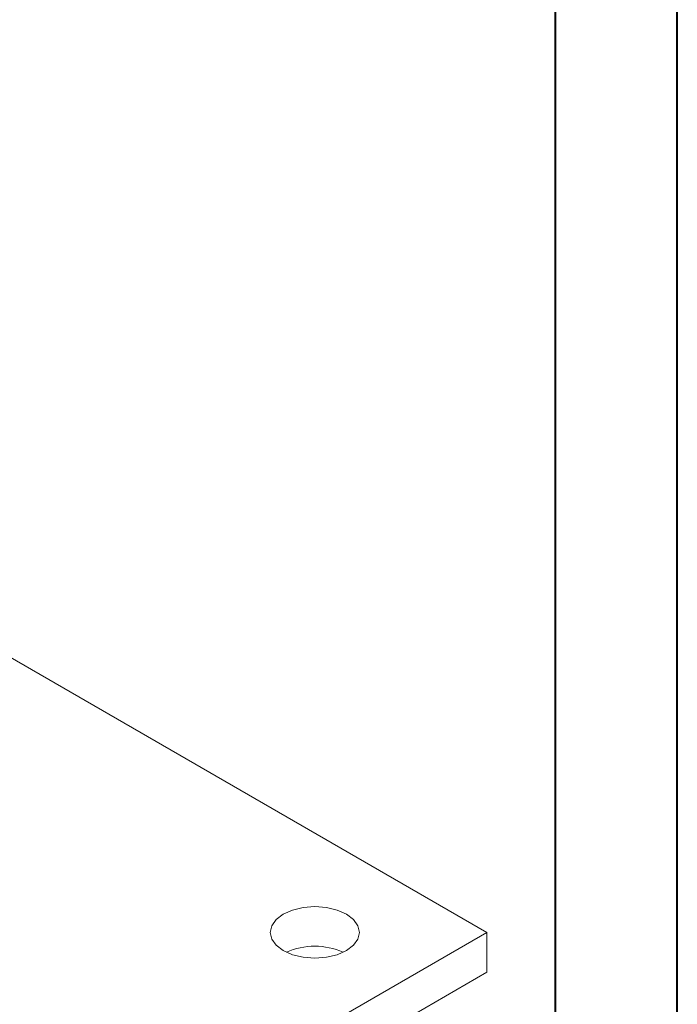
# Model space of a CAD drawing. Header units: millimetres. Extents: x 0 to 210, y 0 to 297.
# Tile 14 of 24: x 183 to 210, y 150 to 190. Entities that reach past the tile are written whole.
import ezdxf

# ---------------------------------------------------------------- set-up
doc = ezdxf.new("R2010")
doc.units = ezdxf.units.MM

msp = doc.modelspace()

# ---------------------------------------------------------------- linework, layer by layer
at = {"color": 7, "linetype": 'Continuous', "lineweight": 40}
for p, q in [((210.079, 0.215), (210.079, 297.215)), ((205.079, 5.215), (205.079, 292.215))]:
    msp.add_line(p, q, dxfattribs=at)
at = {"color": 7, "linetype": 'Continuous', "lineweight": 15}
for p, q in [((202.263, 152.791), (182.333, 164.296)), ((178.693, 139.184), (202.263, 152.791)), ((202.263, 152.791), (202.263, 151.158)), ((178.693, 137.551), (202.263, 151.158))]:
    msp.add_line(p, q, dxfattribs=at)
at = {"color": 7, "linetype": 'Continuous', "lineweight": 15, "flags": 128}
msp.add_lwpolyline([(193.896, 152.042), (194.276, 151.874), (194.718, 151.768), (195.192, 151.732), (195.667, 151.768), (196.109, 151.874), (196.489, 152.042), (196.78, 152.261), (196.963, 152.517), (197.026, 152.791), (196.963, 153.065), (196.78, 153.32), (196.489, 153.539), (196.109, 153.707), (195.667, 153.813), (195.192, 153.849), (194.718, 153.813), (194.276, 153.707), (193.896, 153.539), (193.605, 153.32), (193.422, 153.065), (193.359, 152.791), (193.422, 152.517), (193.605, 152.261), (193.896, 152.042)], dxfattribs=at)
at = {"color": 7, "linetype": 'Continuous', "lineweight": 15}
msp.add_arc((195.192, 149.377), 2.847, 65.8178, 114.1822, dxfattribs=at)

doc.saveas('drawing.dxf')
